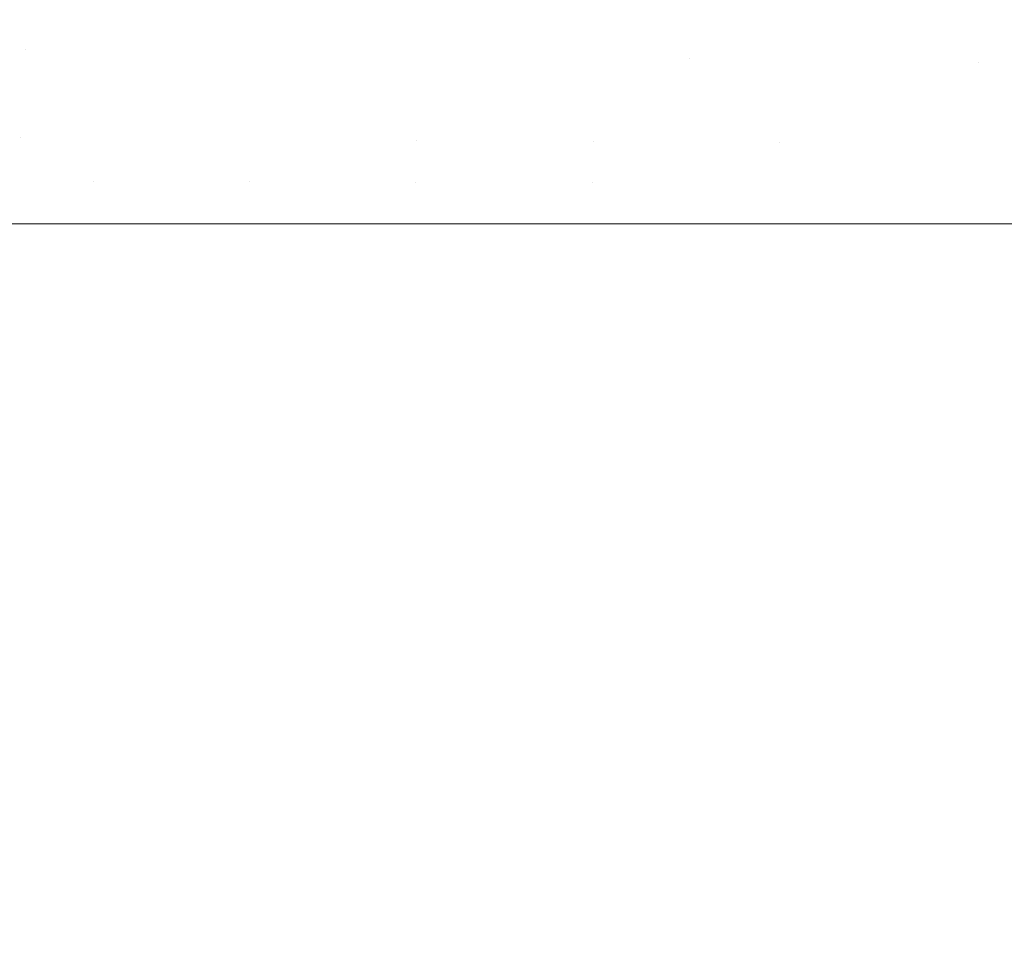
# Model space of a CAD drawing. Header units: centimetres. Extents: x -62 to 63, y 4 to 6.
# Tile 72 of 256: x -62.0718 to -62.055, y 5.8876 to 5.9037. Entities that reach past the tile are written whole.
import ezdxf

# ---------------------------------------------------------------- set-up
doc = ezdxf.new("R2010")
doc.units = ezdxf.units.CM
doc.header["$LTSCALE"] = 2.54
doc.layers.add('Lucido design-1', color=7, linetype='Continuous')

# ---------------------------------------------------------------- blocks, each defined once
blk = doc.blocks.new('Gruppo-4-1')
at = {"color": 7, "linetype": 'Continuous', "lineweight": 9}
for points, invisible_edges in [([(-62.071578, 5.904709, -2276.287357), (-62.072792, 5.904734, -2276.288781), (-62.072935, 5.903204, -2276.288781), (-62.071721, 5.903187, -2276.287357)], 15), ([(-62.071721, 5.903187, -2276.956983), (-62.072935, 5.903204, -2276.955559), (-62.072792, 5.904734, -2276.955559), (-62.071578, 5.904709, -2276.956983)], 15), ([(-62.071578, 5.904709, -2276.287357), (-62.071721, 5.903187, -2276.287357), (-62.070459, 5.90317, -2276.285944), (-62.070396, 5.903924, -2276.285944)], 15), ([(-62.071578, 5.904709, -2276.956983), (-62.070317, 5.904683, -2276.958396), (-62.070459, 5.90317, -2276.958396), (-62.071721, 5.903187, -2276.956983)], 15), ([(-62.069151, 5.903153, -2276.959797), (-62.070459, 5.90317, -2276.958396), (-62.070317, 5.904683, -2276.958396), (-62.06901, 5.904657, -2276.959797)], 15), ([(-62.06901, 5.904657, -2276.959797), (-62.067658, 5.904629, -2276.961185), (-62.067798, 5.903134, -2276.961185), (-62.069151, 5.903153, -2276.959797)], 15), ([(-62.0664, 5.903115, -2276.96256), (-62.067798, 5.903134, -2276.961185), (-62.067658, 5.904629, -2276.961185), (-62.066261, 5.904601, -2276.96256)], 15), ([(-62.066261, 5.904601, -2276.96256), (-62.064821, 5.904571, -2276.963922), (-62.064959, 5.903096, -2276.963922), (-62.0664, 5.903115, -2276.96256)], 15), ([(-62.063475, 5.903076, -2276.96527), (-62.064959, 5.903096, -2276.963922), (-62.064821, 5.904571, -2276.963922), (-62.063337, 5.904541, -2276.96527)], 15), ([(-62.063337, 5.904541, -2276.96527), (-62.061813, 5.90451, -2276.966604), (-62.061949, 5.903055, -2276.966604), (-62.063475, 5.903076, -2276.96527)], 15), ([(-62.060382, 5.903034, -2276.967924), (-62.061949, 5.903055, -2276.966604), (-62.061813, 5.90451, -2276.966604), (-62.060247, 5.904478, -2276.967924)], 15), ([(-62.060247, 5.904478, -2276.967924), (-62.058642, 5.904445, -2276.969229), (-62.058776, 5.903012, -2276.969229), (-62.060382, 5.903034, -2276.967924)], 15), ([(-62.055315, 5.904377, -2276.971794), (-62.055447, 5.902967, -2276.971794), (-62.058776, 5.903012, -2276.969229), (-62.058642, 5.904445, -2276.969229)], 15), ([(-62.055447, 5.902967, -2276.272546), (-62.055315, 5.904377, -2276.272546), (-62.058642, 5.904445, -2276.275111), (-62.058716, 5.903726, -2276.275111)], 15), ([(-62.055447, 5.902967, -2276.272546), (-62.051971, 5.902921, -2276.270043), (-62.051842, 5.904306, -2276.270043), (-62.055315, 5.904377, -2276.272546)], 15), ([(-62.051842, 5.904306, -2276.974297), (-62.051971, 5.902921, -2276.974297), (-62.055447, 5.902967, -2276.971794), (-62.055315, 5.904377, -2276.971794)], 15), ([(-62.069088, 5.903902, -2276.284543), (-62.070396, 5.903924, -2276.285944), (-62.070459, 5.90317, -2276.285944), (-62.069151, 5.903153, -2276.284543)], 15), ([(-62.069151, 5.903153, -2276.284543), (-62.067798, 5.903134, -2276.283155), (-62.067735, 5.903879, -2276.283155), (-62.069088, 5.903902, -2276.284543)], 15), ([(-62.067735, 5.903879, -2276.283155), (-62.067798, 5.903134, -2276.283155), (-62.064959, 5.903096, -2276.280418), (-62.064897, 5.903831, -2276.280418)], 15), ([(-62.064897, 5.903831, -2276.280418), (-62.064959, 5.903096, -2276.280418), (-62.061949, 5.903055, -2276.277736), (-62.061888, 5.90378, -2276.277736)], 15), ([(-62.061888, 5.90378, -2276.277736), (-62.061949, 5.903055, -2276.277736), (-62.058776, 5.903012, -2276.275111), (-62.058716, 5.903726, -2276.275111)], 15), ([(-62.058716, 5.903726, -2276.275111), (-62.058776, 5.903012, -2276.275111), (-62.055447, 5.902967, -2276.272546)], 11), ([(-62.071721, 5.903187, -2276.287357), (-62.072935, 5.903204, -2276.288781), (-62.073019, 5.901696, -2276.288781), (-62.071804, 5.901688, -2276.287357)], 15), ([(-62.071804, 5.901688, -2276.956983), (-62.073019, 5.901696, -2276.955559), (-62.072935, 5.903204, -2276.955559), (-62.071721, 5.903187, -2276.956983)], 15), ([(-62.071721, 5.903187, -2276.287357), (-62.071804, 5.901688, -2276.287357), (-62.070542, 5.90168, -2276.285944), (-62.070508, 5.902422, -2276.285944)], 15), ([(-62.071721, 5.903187, -2276.956983), (-62.070459, 5.90317, -2276.958396), (-62.070542, 5.90168, -2276.958396), (-62.071804, 5.901688, -2276.956983)], 15), ([(-62.070508, 5.902422, -2276.285944), (-62.070459, 5.90317, -2276.285944), (-62.071721, 5.903187, -2276.287357)], 11), ([(-62.069234, 5.901671, -2276.959797), (-62.070542, 5.90168, -2276.958396), (-62.070459, 5.90317, -2276.958396), (-62.069151, 5.903153, -2276.959797)], 15), ([(-62.069151, 5.903153, -2276.284543), (-62.070459, 5.90317, -2276.285944), (-62.070508, 5.902422, -2276.285944), (-62.0692, 5.902409, -2276.284543)], 15), ([(-62.069151, 5.903153, -2276.959797), (-62.067798, 5.903134, -2276.961185), (-62.06788, 5.901662, -2276.961185), (-62.069234, 5.901671, -2276.959797)], 15), ([(-62.0692, 5.902409, -2276.284543), (-62.067846, 5.902395, -2276.283155), (-62.067798, 5.903134, -2276.283155), (-62.069151, 5.903153, -2276.284543)], 15), ([(-62.066482, 5.901653, -2276.96256), (-62.06788, 5.901662, -2276.961185), (-62.067798, 5.903134, -2276.961185), (-62.0664, 5.903115, -2276.96256)], 15), ([(-62.065006, 5.902367, -2276.280418), (-62.064959, 5.903096, -2276.280418), (-62.067798, 5.903134, -2276.283155), (-62.067846, 5.902395, -2276.283155)], 15), ([(-62.0664, 5.903115, -2276.96256), (-62.064959, 5.903096, -2276.963922), (-62.06504, 5.901643, -2276.963922), (-62.066482, 5.901653, -2276.96256)], 15), ([(-62.063555, 5.901633, -2276.96527), (-62.06504, 5.901643, -2276.963922), (-62.064959, 5.903096, -2276.963922), (-62.063475, 5.903076, -2276.96527)], 15), ([(-62.061996, 5.902336, -2276.277736), (-62.061949, 5.903055, -2276.277736), (-62.064959, 5.903096, -2276.280418), (-62.065006, 5.902367, -2276.280418)], 15), ([(-62.063475, 5.903076, -2276.96527), (-62.061949, 5.903055, -2276.966604), (-62.062029, 5.901623, -2276.966604), (-62.063555, 5.901633, -2276.96527)], 15), ([(-62.062029, 5.901623, -2276.966604), (-62.061949, 5.903055, -2276.966604), (-62.060382, 5.903034, -2276.967924)], 11), ([(-62.058855, 5.901601, -2276.275111), (-62.058776, 5.903012, -2276.275111), (-62.061949, 5.903055, -2276.277736), (-62.061996, 5.902336, -2276.277736)], 15), ([(-62.060382, 5.903034, -2276.967924), (-62.058855, 5.901601, -2276.969229), (-62.062029, 5.901623, -2276.966604)], 11), ([(-62.060382, 5.903034, -2276.967924), (-62.058776, 5.903012, -2276.969229), (-62.058855, 5.901601, -2276.969229)], 11), ([(-62.055447, 5.902967, -2276.272546), (-62.058776, 5.903012, -2276.275111), (-62.058855, 5.901601, -2276.275111), (-62.055525, 5.901579, -2276.272546)], 15), ([(-62.058855, 5.901601, -2276.969229), (-62.058776, 5.903012, -2276.969229), (-62.055447, 5.902967, -2276.971794), (-62.055525, 5.901579, -2276.971794)], 15), ([(-62.055525, 5.901579, -2276.272546), (-62.052048, 5.901556, -2276.270043), (-62.051971, 5.902921, -2276.270043), (-62.055447, 5.902967, -2276.272546)], 15), ([(-62.055525, 5.901579, -2276.971794), (-62.055447, 5.902967, -2276.971794), (-62.051971, 5.902921, -2276.974297), (-62.052048, 5.901556, -2276.974297)], 15), ([(-62.0692, 5.902409, -2276.284543), (-62.070508, 5.902422, -2276.285944), (-62.070542, 5.90168, -2276.285944), (-62.069234, 5.901671, -2276.284543)], 15), ([(-62.069234, 5.901671, -2276.284543), (-62.06788, 5.901662, -2276.283155), (-62.067846, 5.902395, -2276.283155), (-62.0692, 5.902409, -2276.284543)], 15), ([(-62.067846, 5.902395, -2276.283155), (-62.06788, 5.901662, -2276.283155), (-62.06504, 5.901643, -2276.280418), (-62.065006, 5.902367, -2276.280418)], 15), ([(-62.065006, 5.902367, -2276.280418), (-62.06504, 5.901643, -2276.280418), (-62.062029, 5.901623, -2276.277736), (-62.061996, 5.902336, -2276.277736)], 15), ([(-62.061996, 5.902336, -2276.277736), (-62.062029, 5.901623, -2276.277736), (-62.058855, 5.901601, -2276.275111)], 11), ([(-62.071279, 5.900212, -2276.95761), (-62.073341, 5.900212, -2276.955202), (-62.073019, 5.901696, -2276.955559), (-62.071804, 5.901688, -2276.956983)], 14), ([(-62.071804, 5.901688, -2276.287357), (-62.073019, 5.901696, -2276.288781), (-62.073254, 5.900212, -2276.289031), (-62.071821, 5.900212, -2276.287365)], 11), ([(-62.071804, 5.901688, -2276.287357), (-62.071821, 5.900212, -2276.287365), (-62.07118, 5.900212, -2276.286619)], 9), ([(-62.070563, 5.900943, -2276.285944), (-62.071804, 5.901688, -2276.287357), (-62.07118, 5.900212, -2276.286619)], 11), ([(-62.070563, 5.900943, -2276.285944), (-62.070542, 5.90168, -2276.285944), (-62.071804, 5.901688, -2276.287357)], 11), ([(-62.071804, 5.901688, -2276.956983), (-62.070542, 5.90168, -2276.958396), (-62.071279, 5.900212, -2276.95761)], 11), ([(-62.068962, 5.900212, -2276.960109), (-62.071279, 5.900212, -2276.95761), (-62.070542, 5.90168, -2276.958396), (-62.069234, 5.901671, -2276.959797)], 14), ([(-62.069234, 5.901671, -2276.284543), (-62.070542, 5.90168, -2276.285944), (-62.070563, 5.900943, -2276.285944), (-62.069254, 5.900939, -2276.284543)], 15), ([(-62.069254, 5.900939, -2276.284543), (-62.0679, 5.900934, -2276.283155), (-62.06788, 5.901662, -2276.283155), (-62.069234, 5.901671, -2276.284543)], 15), ([(-62.069234, 5.901671, -2276.959797), (-62.06788, 5.901662, -2276.961185), (-62.068962, 5.900212, -2276.960109)], 11), ([(-62.066359, 5.900212, -2276.962704), (-62.068962, 5.900212, -2276.960109), (-62.06788, 5.901662, -2276.961185), (-62.066482, 5.901653, -2276.96256)], 14), ([(-62.06506, 5.900925, -2276.280418), (-62.06504, 5.901643, -2276.280418), (-62.06788, 5.901662, -2276.283155), (-62.0679, 5.900934, -2276.283155)], 15), ([(-62.066482, 5.901653, -2276.96256), (-62.06504, 5.901643, -2276.963922), (-62.066359, 5.900212, -2276.962704)], 11), ([(-62.063431, 5.900212, -2276.965404), (-62.066359, 5.900212, -2276.962704), (-62.06504, 5.901643, -2276.963922)], 10), ([(-62.062049, 5.900915, -2276.277736), (-62.062029, 5.901623, -2276.277736), (-62.06504, 5.901643, -2276.280418), (-62.06506, 5.900925, -2276.280418)], 15), ([(-62.06504, 5.901643, -2276.963922), (-62.063555, 5.901633, -2276.96527), (-62.063431, 5.900212, -2276.965404)], 11), ([(-62.063555, 5.901633, -2276.96527), (-62.062029, 5.901623, -2276.966604), (-62.063431, 5.900212, -2276.965404)], 11), ([(-62.060135, 5.900212, -2276.968215), (-62.063431, 5.900212, -2276.965404), (-62.062029, 5.901623, -2276.966604)], 10), ([(-62.058855, 5.901601, -2276.275111), (-62.062029, 5.901623, -2276.277736), (-62.062049, 5.900915, -2276.277736)], 11), ([(-62.059976, 5.900212, -2276.275996), (-62.058855, 5.901601, -2276.275111), (-62.062049, 5.900915, -2276.277736)], 11), ([(-62.062029, 5.901623, -2276.966604), (-62.058855, 5.901601, -2276.969229), (-62.060135, 5.900212, -2276.968215)], 11), ([(-62.056191, 5.900212, -2276.971314), (-62.060135, 5.900212, -2276.968215), (-62.058855, 5.901601, -2276.969229)], 10), ([(-62.059976, 5.900212, -2276.275996), (-62.058868, 5.900212, -2276.275128), (-62.058855, 5.901601, -2276.275111)], 10), ([(-62.058855, 5.901601, -2276.275111), (-62.058868, 5.900212, -2276.275128), (-62.056024, 5.900212, -2276.272901)], 9), ([(-62.056024, 5.900212, -2276.272901), (-62.055525, 5.901579, -2276.272546), (-62.058855, 5.901601, -2276.275111)], 11), ([(-62.058855, 5.901601, -2276.969229), (-62.055525, 5.901579, -2276.971794), (-62.056191, 5.900212, -2276.971314)], 11), ([(-62.052048, 5.901556, -2276.974297), (-62.051977, 5.900212, -2276.974363), (-62.056191, 5.900212, -2276.971314), (-62.055525, 5.901579, -2276.971794)], 13), ([(-62.056024, 5.900212, -2276.272901), (-62.051788, 5.900212, -2276.269845), (-62.052048, 5.901556, -2276.270043), (-62.055525, 5.901579, -2276.272546)], 14), ([(-62.07118, 5.900212, -2276.286619), (-62.07056, 5.900212, -2276.285953), (-62.070563, 5.900943, -2276.285944)], 10), ([(-62.069254, 5.900939, -2276.284543), (-62.070563, 5.900943, -2276.285944), (-62.07056, 5.900212, -2276.285953), (-62.068851, 5.900212, -2276.284117)], 11), ([(-62.0679, 5.900934, -2276.283155), (-62.069254, 5.900939, -2276.284543), (-62.068851, 5.900212, -2276.284117)], 11), ([(-62.068851, 5.900212, -2276.284117), (-62.067895, 5.900212, -2276.283167), (-62.0679, 5.900934, -2276.283155)], 10), ([(-62.0679, 5.900934, -2276.283155), (-62.067895, 5.900212, -2276.283167), (-62.066234, 5.900212, -2276.281516)], 9), ([(-62.066234, 5.900212, -2276.281516), (-62.06506, 5.900925, -2276.280418), (-62.0679, 5.900934, -2276.283155)], 11), ([(-62.066234, 5.900212, -2276.281516), (-62.065054, 5.900212, -2276.280432), (-62.06506, 5.900925, -2276.280418)], 10), ([(-62.06506, 5.900925, -2276.280418), (-62.065054, 5.900212, -2276.280432), (-62.063291, 5.900212, -2276.278812)], 9), ([(-62.063291, 5.900212, -2276.278812), (-62.062049, 5.900915, -2276.277736), (-62.06506, 5.900925, -2276.280418)], 11), ([(-62.063291, 5.900212, -2276.278812), (-62.062042, 5.900212, -2276.277751), (-62.062049, 5.900915, -2276.277736)], 10), ([(-62.062049, 5.900915, -2276.277736), (-62.062042, 5.900212, -2276.277751), (-62.059976, 5.900212, -2276.275996)], 9), ([(-62.073341, 5.900212, -2276.955202), (-62.071279, 5.900212, -2276.95761), (-62.071279, 4.300212, -2276.95761), (-62.071822, 4.300212, -2276.956976)], 10), ([(-62.071821, 5.900212, -2276.287365), (-62.073254, 5.900212, -2276.289031), (-62.073254, 4.300212, -2276.289031), (-62.071821, 4.300212, -2276.287365)], 10), ([(-62.071821, 4.300212, -2276.287365), (-62.07118, 4.300212, -2276.286619), (-62.07118, 5.900212, -2276.286619), (-62.071821, 5.900212, -2276.287365)], 10), ([(-62.071279, 5.900212, -2276.95761), (-62.068962, 5.900212, -2276.960109), (-62.068962, 4.300212, -2276.960109), (-62.070559, 4.300212, -2276.958387)], 10), ([(-62.070559, 4.300212, -2276.958387), (-62.071279, 4.300212, -2276.95761), (-62.071279, 5.900212, -2276.95761)], 10), ([(-62.07056, 5.900212, -2276.285953), (-62.07118, 5.900212, -2276.286619), (-62.07118, 4.300212, -2276.286619), (-62.07056, 4.300212, -2276.285953)], 10), ([(-62.07056, 4.300212, -2276.285953), (-62.068851, 4.300212, -2276.284117), (-62.068851, 5.900212, -2276.284117), (-62.07056, 5.900212, -2276.285953)], 10), ([(-62.068962, 5.900212, -2276.960109), (-62.066359, 5.900212, -2276.962704), (-62.066359, 4.300212, -2276.962704), (-62.067895, 4.300212, -2276.961173)], 10), ([(-62.067895, 4.300212, -2276.961173), (-62.068962, 4.300212, -2276.960109), (-62.068962, 5.900212, -2276.960109)], 10), ([(-62.067895, 5.900212, -2276.283167), (-62.068851, 5.900212, -2276.284117), (-62.068851, 4.300212, -2276.284117), (-62.067895, 4.300212, -2276.283167)], 10), ([(-62.067895, 4.300212, -2276.283167), (-62.066234, 4.300212, -2276.281516), (-62.066234, 5.900212, -2276.281516), (-62.067895, 5.900212, -2276.283167)], 10), ([(-62.066359, 4.300212, -2276.962704), (-62.066359, 5.900212, -2276.962704), (-62.063431, 5.900212, -2276.965404), (-62.063431, 4.300212, -2276.965404)], 5), ([(-62.065054, 5.900212, -2276.280432), (-62.066234, 5.900212, -2276.281516), (-62.066234, 4.300212, -2276.281516), (-62.065054, 4.300212, -2276.280432)], 10), ([(-62.065054, 4.300212, -2276.280432), (-62.063291, 4.300212, -2276.278812), (-62.063291, 5.900212, -2276.278812), (-62.065054, 5.900212, -2276.280432)], 10), ([(-62.063431, 5.900212, -2276.965404), (-62.060135, 5.900212, -2276.968215), (-62.060135, 4.300212, -2276.968215), (-62.062042, 4.300212, -2276.966588)], 10), ([(-62.062042, 4.300212, -2276.966588), (-62.063431, 4.300212, -2276.965404), (-62.063431, 5.900212, -2276.965404)], 10), ([(-62.062042, 5.900212, -2276.277751), (-62.063291, 5.900212, -2276.278812), (-62.063291, 4.300212, -2276.278812), (-62.062042, 4.300212, -2276.277751)], 10), ([(-62.062042, 4.300212, -2276.277751), (-62.059976, 4.300212, -2276.275996), (-62.059976, 5.900212, -2276.275996), (-62.062042, 5.900212, -2276.277751)], 10), ([(-62.060135, 5.900212, -2276.968215), (-62.056191, 5.900212, -2276.971314), (-62.056191, 4.300212, -2276.971314), (-62.058866, 4.300212, -2276.969211)], 10), ([(-62.058866, 4.300212, -2276.969211), (-62.060135, 4.300212, -2276.968215), (-62.060135, 5.900212, -2276.968215)], 10), ([(-62.058868, 5.900212, -2276.275128), (-62.059976, 5.900212, -2276.275996), (-62.059976, 4.300212, -2276.275996), (-62.058868, 4.300212, -2276.275128)], 10), ([(-62.058868, 4.300212, -2276.275128), (-62.056024, 4.300212, -2276.272901), (-62.056024, 5.900212, -2276.272901), (-62.058868, 5.900212, -2276.275128)], 10), ([(-62.056191, 5.900212, -2276.971314), (-62.051977, 5.900212, -2276.974363), (-62.051977, 4.300212, -2276.974363), (-62.052071, 4.300212, -2276.974295)], 10), ([(-62.052071, 4.300212, -2276.974295), (-62.056191, 4.300212, -2276.971314), (-62.056191, 5.900212, -2276.971314)], 10), ([(-62.051788, 5.900212, -2276.269845), (-62.056024, 5.900212, -2276.272901), (-62.056024, 4.300212, -2276.272901), (-62.052069, 4.300212, -2276.270048)], 10)]:
    blk.add_3dface(points, dxfattribs=dict(at, invisible_edges=invisible_edges))
blk = doc.blocks.new('Gruppo-5-1')
at = {"color": 7}
blk.add_blockref('Gruppo-4-1', (0, 0), dxfattribs=at)

msp = doc.modelspace()

# ---------------------------------------------------------------- block references
at = {"layer": 'Lucido design-1', "color": 7}
msp.add_blockref('Gruppo-5-1', (0, 0), dxfattribs=at)

doc.saveas('drawing.dxf')
